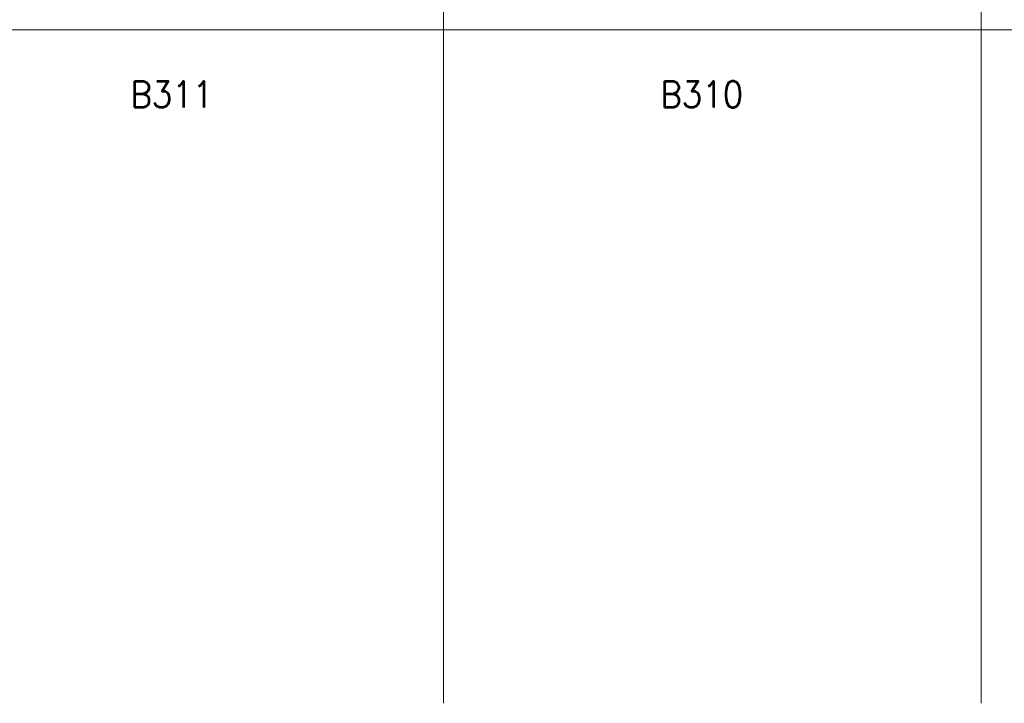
# Model space of a CAD drawing. Header units: metres. Extents: x -119 to 0, y 0 to 84.
# Tile 45 of 53: x -23.79 to -16.47, y 35.36 to 40.44. Entities that reach past the tile are written whole.
import ezdxf
from ezdxf.enums import TextEntityAlignment as Align

# ---------------------------------------------------------------- set-up
doc = ezdxf.new("R2010")
doc.units = ezdxf.units.M
doc.header["$MEASUREMENT"] = 0
doc.layers.add('Level 1', color=1, linetype='Continuous', lineweight=0)
doc.styles.add('Style-STANDARD', font='STANDARD.shx')

msp = doc.modelspace()

# ---------------------------------------------------------------- linework, layer by layer
at = {"layer": 'Level 1', "color": 11, "linetype": 'Continuous', "lineweight": 0}
for p, q in [((-20.641, 62.0781), (-20.641, 35.362)), ((-16.6412, 62.0781), (-16.6412, 35.362)), ((-106.4536, 40.3676), (-6.9068, 40.3676))]:
    msp.add_line(p, q, dxfattribs=at)
at = {"layer": 'Level 1', "color": 1, "linetype": 'Continuous', "lineweight": 0}
msp.add_line((-40.8466, 40.3676), (-16.3956, 40.3676), dxfattribs=at)

# ---------------------------------------------------------------- texts
at = {"layer": 'Level 1', "color": 1, "linetype": 'Continuous', "lineweight": 0, "style": 'Style-STANDARD'}
for s, p in [('B311', (-22.6628, 39.7906)), ('B310', (-18.7206, 39.7906))]:
    msp.add_text(s, height=0.1949, dxfattribs=at).set_placement(p, align=Align.CENTER)

doc.saveas('drawing.dxf')
